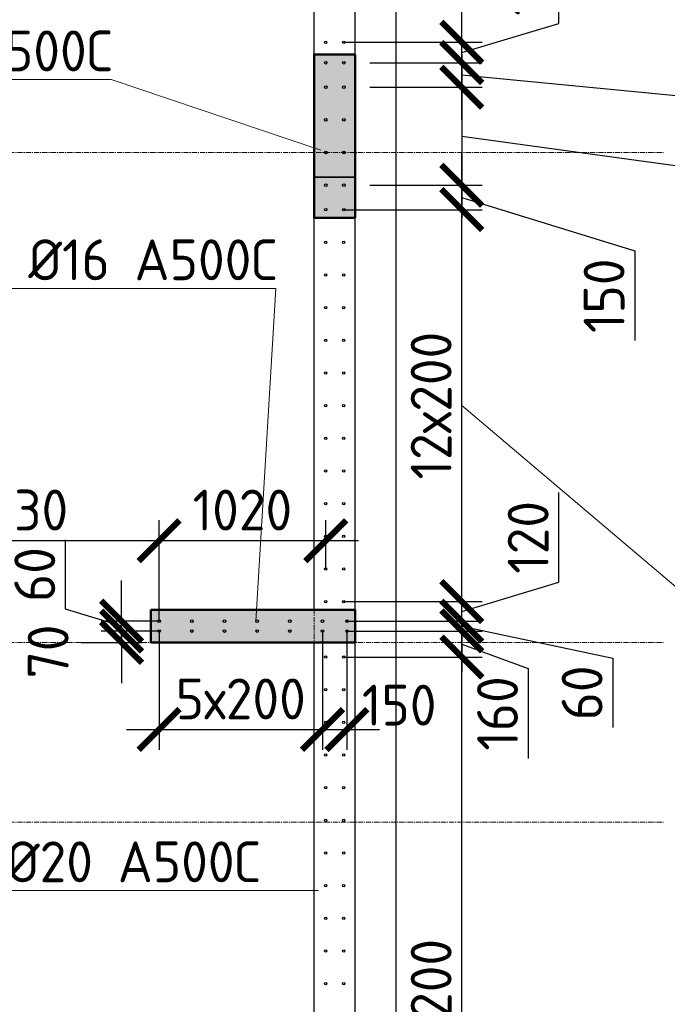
# Model space of a CAD drawing. Header units: millimetres. Extents: x 349531 to 1063351, y -131924 to 96186.
# Tile 225 of 230: x 1023006 to 1026970, y 44345 to 50375. Entities that reach past the tile are written whole.
import ezdxf
from ezdxf import colors
from ezdxf.entities.mleader import LeaderData, LeaderLine
from ezdxf.math import Vec2, Vec3

# ---------------------------------------------------------------- set-up
doc = ezdxf.new("R2010")
doc.units = ezdxf.units.MM
doc.linetypes.add('______5', pattern=[1100, 800, -100, 100, -100])
doc.linetypes.add('осевая', pattern=[50.8, 31.75, -6.35, 6.35, -6.35])
for name, color, linetype, lineweight in [('0 Фундамент', 5, 'Continuous', 30), ('Конструкции 0.5', 5, 'Continuous', 50), ('Оси', 40, '______5', 18), ('подоснова', 151, 'Continuous', 5), ('размер', 1, 'Continuous', 25), ('РАЗМЕРЫ', 1, 'Continuous', 9), ('СТЕНЫ', 3, 'Continuous', 30)]:
    doc.layers.add(name, color=color, linetype=linetype, lineweight=lineweight)
doc.styles.add('GOST-2.304_Type-B', font='GOST_Common.ttf')
doc.dimstyles.new('СПДС', dxfattribs={"dimscale": 100, "dimtxt": 2.5, "dimasz": 2.5, "dimexe": 1.25, "dimexo": 0, "dimtad": 1, "dimdec": 0, "dimtxsty": 'GOST-2.304_Type-B', "dimblk": 'ARCHTICK', "dimcen": 2.5, "dimdle": 2, "dimadec": 0, "dimazin": 2, "dimtfac": 0.75, "dimtdec": 0, "dimtmove": 1, "dimatfit": 3, "dimfxl": 1, "dimtolj": 1, "dimarcsym": 1})

# ---------------------------------------------------------------- blocks, each defined once
blk = doc.blocks.new('_None')
blk = doc.blocks.new('_ArchTick')
at = {"color": 0, "linetype": 'ByBlock', "const_width": 0.15}
blk.add_lwpolyline([(-0.5, -0.5), (0.5, 0.5)], dxfattribs=at)
blk = doc.blocks.new('*D182')
at = {"layer": 'DEFPOINTS', "color": 0, "transparency": 16777216}
for p in [(1023859.2, 47184.4), (1022129.3, 46691.4, -360), (1023859.2, 46691.4)]:
    blk.add_point(p, dxfattribs=at)
at = {"layer": 'РАЗМЕРЫ', "color": 0, "lineweight": -2, "transparency": 16777216}
for p, q in [((1022129.3, 46691.4), (1022129.3, 47309.4)), ((1023859.2, 46691.4), (1023859.2, 47309.4)), ((1021929.3, 47184.4), (1024059.2, 47184.4))]:
    blk.add_line(p, q, dxfattribs=at)
at = {"layer": 'РАЗМЕРЫ', "color": 0, "lineweight": -2, "transparency": 16777216, "xscale": 250, "yscale": 250, "zscale": 250, "rotation": 180}
blk.add_blockref('_ArchTick', (1022129.3, 47184.4), dxfattribs=at)
at = {"layer": 'РАЗМЕРЫ', "color": 0, "lineweight": -2, "transparency": 16777216, "xscale": 250, "yscale": 250, "zscale": 250}
blk.add_blockref('_ArchTick', (1023859.2, 47184.4), dxfattribs=at)
at = {"layer": 'РАЗМЕРЫ', "color": 0, "transparency": 16777216, "insert": (1022994.3, 47371.9), "char_height": 250, "attachment_point": 5, "style": 'GOST-2.304_Type-B'}
blk.add_mtext('\\A1;1730', dxfattribs=at)
blk = doc.blocks.new('*D218')
at = {"layer": 'DEFPOINTS', "color": 0, "transparency": 16777216}
for p in [(1025009.2, 46691.4), (1025711.8, 46691.4), (1025009.2, 46631)]:
    blk.add_point(p, dxfattribs=at)
at = {"layer": 'РАЗМЕРЫ', "color": 0, "lineweight": -2, "transparency": 16777216}
for p, q in [((1025711.8, 46691.4), (1025711.8, 46941.4)), ((1025009.2, 46691.4), (1025836.8, 46691.4)), ((1025711.8, 46631), (1025711.8, 46691.4)), ((1025711.8, 46631), (1025711.8, 46691.4)), ((1025009.2, 46631), (1025836.8, 46631)), ((1025711.8, 46661.2), (1026635.9, 46464.8)), ((1025711.8, 46631), (1025711.8, 46381)), ((1026635.9, 46464.8), (1026635.9, 46039.8))]:
    blk.add_line(p, q, dxfattribs=at)
at = {"layer": 'РАЗМЕРЫ', "color": 0, "lineweight": -2, "transparency": 16777216, "xscale": 250, "yscale": 250, "zscale": 250}
for p, rotation in [((1025711.8, 46691.4), 270), ((1025711.8, 46631), 90)]:
    blk.add_blockref('_ArchTick', p, dxfattribs=dict(at, rotation=rotation))
at = {"layer": 'РАЗМЕРЫ', "color": 0, "transparency": 16777216, "insert": (1026448.4, 46252.3), "char_height": 250, "attachment_point": 5, "rotation": 90, "style": 'GOST-2.304_Type-B'}
blk.add_mtext('\\A1;60', dxfattribs=at)
blk = doc.blocks.new('*D223')
at = {"layer": 'DEFPOINTS', "color": 0, "transparency": 16777216}
for p in [(1024989.5, 46471.4), (1025711.8, 46471.4), (1024989.5, 42071.4)]:
    blk.add_point(p, dxfattribs=at)
at = {"layer": 'РАЗМЕРЫ', "color": 0, "lineweight": -2, "transparency": 16777216}
for p, q in [((1025711.8, 41871.4), (1025711.8, 46671.4)), ((1024989.5, 46471.4), (1025836.8, 46471.4)), ((1024989.5, 42071.4), (1025836.8, 42071.4))]:
    blk.add_line(p, q, dxfattribs=at)
at = {"layer": 'РАЗМЕРЫ', "color": 0, "lineweight": -2, "transparency": 16777216, "xscale": 250, "yscale": 250, "zscale": 250}
for p, rotation in [((1025711.8, 46471.4), 90), ((1025711.8, 42071.4), 270)]:
    blk.add_blockref('_ArchTick', p, dxfattribs=dict(at, rotation=rotation))
at = {"layer": 'РАЗМЕРЫ', "color": 0, "transparency": 16777216, "insert": (1025524.3, 44271.4), "char_height": 250, "attachment_point": 5, "rotation": 90, "style": 'GOST-2.304_Type-B'}
blk.add_mtext('\\A1;22х200', dxfattribs=at)
blk = doc.blocks.new('*D224')
at = {"layer": 'DEFPOINTS', "color": 0, "transparency": 16777216}
for p in [(1025094.2, 46631), (1025711.8, 46631), (1024989.5, 46471.4)]:
    blk.add_point(p, dxfattribs=at)
at = {"layer": 'РАЗМЕРЫ', "color": 0, "lineweight": -2, "transparency": 16777216}
for p, q in [((1025711.8, 46271.4), (1025711.8, 46831)), ((1025094.2, 46631), (1025836.8, 46631)), ((1025711.8, 46551.2), (1026118.1, 46401.1)), ((1024989.5, 46471.4), (1025836.8, 46471.4)), ((1026118.1, 46401.1), (1026118.1, 45851.1))]:
    blk.add_line(p, q, dxfattribs=at)
at = {"layer": 'РАЗМЕРЫ', "color": 0, "lineweight": -2, "transparency": 16777216, "xscale": 250, "yscale": 250, "zscale": 250}
for p, rotation in [((1025711.8, 46631), 90), ((1025711.8, 46471.4), 270)]:
    blk.add_blockref('_ArchTick', p, dxfattribs=dict(at, rotation=rotation))
at = {"layer": 'РАЗМЕРЫ', "color": 0, "transparency": 16777216, "insert": (1025930.6, 46126.1), "char_height": 250, "attachment_point": 5, "rotation": 90, "style": 'GOST-2.304_Type-B'}
blk.add_mtext('\\A1;160', dxfattribs=at)
blk = doc.blocks.new('*D225')
at = {"layer": 'DEFPOINTS', "color": 0, "transparency": 16777216}
for p in [(1024989.5, 46811.4), (1025711.8, 46811.4), (1025009.2, 46691.4)]:
    blk.add_point(p, dxfattribs=at)
at = {"layer": 'РАЗМЕРЫ', "color": 0, "lineweight": -2, "transparency": 16777216}
for p, q in [((1026305.6, 46929.5), (1026305.6, 47479.5)), ((1025711.8, 46811.4), (1025711.8, 47061.4)), ((1025711.8, 46751.4), (1026305.6, 46929.5)), ((1024989.5, 46811.4), (1025836.8, 46811.4)), ((1025711.8, 46691.4), (1025711.8, 46811.4)), ((1025711.8, 46691.4), (1025711.8, 46811.4)), ((1025009.2, 46691.4), (1025836.8, 46691.4)), ((1025711.8, 46691.4), (1025711.8, 46441.4))]:
    blk.add_line(p, q, dxfattribs=at)
at = {"layer": 'РАЗМЕРЫ', "color": 0, "lineweight": -2, "transparency": 16777216, "xscale": 250, "yscale": 250, "zscale": 250}
for p, rotation in [((1025711.8, 46811.4), 270), ((1025711.8, 46691.4), 90)]:
    blk.add_blockref('_ArchTick', p, dxfattribs=dict(at, rotation=rotation))
at = {"layer": 'РАЗМЕРЫ', "color": 0, "transparency": 16777216, "insert": (1026118.1, 47204.5), "char_height": 250, "attachment_point": 5, "rotation": 90, "style": 'GOST-2.304_Type-B'}
blk.add_mtext('\\A1;120', dxfattribs=at)
blk = doc.blocks.new('*D226')
at = {"layer": 'DEFPOINTS', "color": 0, "transparency": 16777216}
for p in [(1024989.5, 49211.4), (1025711.8, 49211.4), (1024989.5, 46811.4)]:
    blk.add_point(p, dxfattribs=at)
at = {"layer": 'РАЗМЕРЫ', "color": 0, "lineweight": -2, "transparency": 16777216}
for p, q in [((1025711.8, 46611.4), (1025711.8, 49411.4)), ((1024989.5, 49211.4), (1025836.8, 49211.4)), ((1024989.5, 46811.4), (1025836.8, 46811.4))]:
    blk.add_line(p, q, dxfattribs=at)
at = {"layer": 'РАЗМЕРЫ', "color": 0, "lineweight": -2, "transparency": 16777216, "xscale": 250, "yscale": 250, "zscale": 250}
for p, rotation in [((1025711.8, 49211.4), 90), ((1025711.8, 46811.4), 270)]:
    blk.add_blockref('_ArchTick', p, dxfattribs=dict(at, rotation=rotation))
at = {"layer": 'РАЗМЕРЫ', "color": 0, "transparency": 16777216, "insert": (1025524.3, 48011.4), "char_height": 250, "attachment_point": 5, "rotation": 90, "style": 'GOST-2.304_Type-B'}
blk.add_mtext('\\A1;12х200', dxfattribs=at)
blk = doc.blocks.new('*D227')
at = {"layer": 'DEFPOINTS', "color": 0, "transparency": 16777216}
for p in [(1025149.9, 49361.4), (1025711.8, 49361.4), (1025149.9, 49211.4)]:
    blk.add_point(p, dxfattribs=at)
at = {"layer": 'РАЗМЕРЫ', "color": 0, "lineweight": -2, "transparency": 16777216}
for p, q in [((1025711.8, 49011.4), (1025711.8, 49561.4)), ((1025149.9, 49361.4), (1025836.8, 49361.4)), ((1025711.8, 49286.4), (1026770.4, 48959.2)), ((1025149.9, 49211.4), (1025836.8, 49211.4)), ((1026770.4, 48959.2), (1026770.4, 48409.2))]:
    blk.add_line(p, q, dxfattribs=at)
at = {"layer": 'РАЗМЕРЫ', "color": 0, "lineweight": -2, "transparency": 16777216, "xscale": 250, "yscale": 250, "zscale": 250}
for p, rotation in [((1025711.8, 49361.4), 90), ((1025711.8, 49211.4), 270)]:
    blk.add_blockref('_ArchTick', p, dxfattribs=dict(at, rotation=rotation))
at = {"layer": 'РАЗМЕРЫ', "color": 0, "transparency": 16777216, "insert": (1026582.9, 48684.2), "char_height": 250, "attachment_point": 5, "rotation": 90, "style": 'GOST-2.304_Type-B'}
blk.add_mtext('\\A1;150', dxfattribs=at)
blk = doc.blocks.new('*D228')
at = {"layer": 'DEFPOINTS', "color": 0, "transparency": 16777216}
for p in [(1025149.9, 50111.4), (1025711.8, 50111.4), (1025149.9, 49961.4)]:
    blk.add_point(p, dxfattribs=at)
at = {"layer": 'РАЗМЕРЫ', "color": 0, "lineweight": -2, "transparency": 16777216}
for p, q in [((1025711.8, 49761.4), (1025711.8, 50311.4)), ((1025149.9, 50111.4), (1025836.8, 50111.4)), ((1025711.8, 50036.4), (1027862, 49828.7)), ((1025149.9, 49961.4), (1025836.8, 49961.4)), ((1027862, 49828.7), (1027862, 49278.7))]:
    blk.add_line(p, q, dxfattribs=at)
at = {"layer": 'РАЗМЕРЫ', "color": 0, "lineweight": -2, "transparency": 16777216, "xscale": 250, "yscale": 250, "zscale": 250}
for p, rotation in [((1025711.8, 50111.4), 90), ((1025711.8, 49961.4), 270)]:
    blk.add_blockref('_ArchTick', p, dxfattribs=dict(at, rotation=rotation))
at = {"layer": 'РАЗМЕРЫ', "color": 0, "transparency": 16777216, "insert": (1027674.5, 49553.7), "char_height": 250, "attachment_point": 5, "rotation": 90, "style": 'GOST-2.304_Type-B'}
blk.add_mtext('\\A1;150', dxfattribs=at)
blk = doc.blocks.new('*D229')
at = {"layer": 'DEFPOINTS', "color": 0, "transparency": 16777216}
for p in [(1025308.4, 49961.4), (1025201.8, 49361.4), (1025711.8, 49361.4)]:
    blk.add_point(p, dxfattribs=at)
at = {"layer": 'РАЗМЕРЫ', "color": 0, "lineweight": -2, "transparency": 16777216}
for p, q in [((1025711.8, 50161.4), (1025711.8, 49161.4)), ((1025308.4, 49961.4), (1025836.8, 49961.4)), ((1025711.8, 49661.4), (1027432.6, 49423.9)), ((1027432.6, 49423.9), (1027432.6, 48473.9)), ((1025201.8, 49361.4), (1025836.8, 49361.4))]:
    blk.add_line(p, q, dxfattribs=at)
at = {"layer": 'РАЗМЕРЫ', "color": 0, "lineweight": -2, "transparency": 16777216, "xscale": 250, "yscale": 250, "zscale": 250}
for p, rotation in [((1025711.8, 49961.4), 90), ((1025711.8, 49361.4), 270)]:
    blk.add_blockref('_ArchTick', p, dxfattribs=dict(at, rotation=rotation))
at = {"layer": 'РАЗМЕРЫ', "color": 0, "transparency": 16777216, "insert": (1027245.1, 48948.9), "char_height": 250, "attachment_point": 5, "rotation": 90, "style": 'GOST-2.304_Type-B'}
blk.add_mtext('\\A1;3х200', dxfattribs=at)
blk = doc.blocks.new('*D230')
at = {"layer": 'DEFPOINTS', "color": 0, "transparency": 16777216}
for p in [(1024989.5, 50236.4), (1025711.8, 50236.4), (1025149.9, 50111.4)]:
    blk.add_point(p, dxfattribs=at)
at = {"layer": 'РАЗМЕРЫ', "color": 0, "lineweight": -2, "transparency": 16777216}
for p, q in [((1026305.6, 50352), (1026305.6, 50902)), ((1025711.8, 50236.4), (1025711.8, 50486.4)), ((1025711.8, 50173.9), (1026305.6, 50352)), ((1024989.5, 50236.4), (1025836.8, 50236.4)), ((1025711.8, 50111.4), (1025711.8, 50236.4)), ((1025711.8, 50111.4), (1025711.8, 50236.4)), ((1025149.9, 50111.4), (1025836.8, 50111.4)), ((1025711.8, 50111.4), (1025711.8, 49861.4))]:
    blk.add_line(p, q, dxfattribs=at)
at = {"layer": 'РАЗМЕРЫ', "color": 0, "lineweight": -2, "transparency": 16777216, "xscale": 250, "yscale": 250, "zscale": 250}
for p, rotation in [((1025711.8, 50236.4), 270), ((1025711.8, 50111.4), 90)]:
    blk.add_blockref('_ArchTick', p, dxfattribs=dict(at, rotation=rotation))
at = {"layer": 'РАЗМЕРЫ', "color": 0, "transparency": 16777216, "insert": (1026118.1, 50627), "char_height": 250, "attachment_point": 5, "rotation": 90, "style": 'GOST-2.304_Type-B'}
blk.add_mtext('\\A1;125', dxfattribs=at)
blk = doc.blocks.new('*D231')
at = {"layer": 'DEFPOINTS', "color": 0, "transparency": 16777216}
for p in [(1024989.5, 51836.4), (1025711.8, 51836.4), (1024989.5, 50236.4)]:
    blk.add_point(p, dxfattribs=at)
at = {"layer": 'РАЗМЕРЫ', "color": 0, "lineweight": -2, "transparency": 16777216}
for p, q in [((1025711.8, 50036.4), (1025711.8, 52036.4)), ((1024989.5, 51836.4), (1025836.8, 51836.4)), ((1024989.5, 50236.4), (1025836.8, 50236.4))]:
    blk.add_line(p, q, dxfattribs=at)
at = {"layer": 'РАЗМЕРЫ', "color": 0, "lineweight": -2, "transparency": 16777216, "xscale": 250, "yscale": 250, "zscale": 250}
for p, rotation in [((1025711.8, 51836.4), 90), ((1025711.8, 50236.4), 270)]:
    blk.add_blockref('_ArchTick', p, dxfattribs=dict(at, rotation=rotation))
at = {"layer": 'РАЗМЕРЫ', "color": 0, "transparency": 16777216, "insert": (1025524.3, 51036.4), "char_height": 250, "attachment_point": 5, "rotation": 90, "style": 'GOST-2.304_Type-B'}
blk.add_mtext('\\A1;8х200', dxfattribs=at)
blk = doc.blocks.new('оси2')
at = {"layer": 'Оси', "color": 16, "linetype": 'осевая', "lineweight": 0, "transparency": 33554687}
for p, q in [((1030445.5, 5465.4), (1030445.5, -20739.3)), ((979200, -1392.9), (1032582.1, -1392.9)), ((979200, -4392.9), (1032582.1, -4392.9)), ((979200, -5492.9), (1032582.1, -5492.9))]:
    blk.add_line(p, q, dxfattribs=at)
blk = doc.blocks.new('16арм')
at = {"layer": 'Конструкции 0.5', "lineweight": 0, "true_color": 0x939598, "transparency": 33554648}
h = blk.add_hatch(dxfattribs=at)
h.set_pattern_fill('ANSI35', color=252, scale=50)
h.paths.add_polyline_path([(1018409.3, 70374.9), (1018609.2, 70374.9), (1018609.2, 69124.9), (1018409.3, 69124.9)])
h.paths.add_polyline_path([(1024809.3, 70124.9), (1025059.3, 70124.9), (1025059.3, 69124.9), (1024809.3, 69124.9)])
h.paths.add_polyline_path([(1024809.2, 75074.9), (1025059.2, 75074.9), (1025059.2, 74074.9), (1024809.2, 74074.9)])
h.paths.add_polyline_path([(1023809.2, 79874.9), (1025059.3, 79874.9), (1025059.3, 79674.9), (1023809.2, 79674.9)])
h.paths.add_polyline_path([(1024809.2, 83274.9), (1025059.2, 83274.9), (1025059.2, 82274.9), (1024809.2, 82274.9)])
h.paths.add_polyline_path([(1024809.3, 86024.9), (1025059.2, 86024.9), (1025059.2, 85024.9), (1024809.3, 85024.9)])
h.paths.add_polyline_path([(1021609.2, 86024.9), (1022608.9, 86024.9), (1022608.9, 85774.9), (1021609.2, 85774.9)])
h.paths.add_polyline_path([(1017469.2, 86024.9), (1018469.2, 86024.9), (1018469.2, 85774.9), (1017469.2, 85774.9)])
h.paths.add_polyline_path([(1014609.2, 86024.9), (1014809.2, 86024.9), (1014809.2, 84774.9), (1014609.2, 84774.9)])
h.paths.add_polyline_path([(1009309.3, 86024.9), (1009509.3, 86024.9), (1009509.3, 84774.9), (1009309.3, 84774.9)])
h.paths.add_polyline_path([(994159.2, 86024.9), (995159.2, 86024.9), (995159.2, 85774.9), (994159.2, 85774.9)])
h.paths.add_polyline_path([(991159.2, 86024.9), (991359.2, 86024.9), (991359.2, 84774.9), (991159.2, 84774.9)])
h.paths.add_polyline_path([(986559.2, 86024.9), (986759.3, 86024.9), (986759.3, 84777.9), (986559.2, 84777.9)])
h.paths.add_polyline_path([(982109.3, 86024.9), (983098.2, 86024.9), (983098.2, 85774.9), (982109.3, 85774.9)])
h.paths.add_polyline_path([(977759.2, 86024.9), (978009.2, 86024.9), (978009.2, 85024.9), (977759.2, 85024.9)])
at = {"layer": 'Конструкции 0.5'}
for points in [[(1024809.2, 83274.9), (1025059.2, 83274.9), (1025059.2, 82274.9), (1024809.2, 82274.9)], [(1023809.2, 79874.9), (1025059.3, 79874.9), (1025059.3, 79674.9), (1023809.2, 79674.9)]]:
    blk.add_lwpolyline(points, close=True, dxfattribs=at)
blk = doc.blocks.new('стены техподполья')
at = {"layer": 'СТЕНЫ', "linetype": 'Continuous', "transparency": 33554687}
for p, q in [((503985.8, -17293.6), (503985.8, -393.6)), ((503735.8, -6543.6), (503735.8, -643.6)), ((503735.8, -3893.6), (503985.8, -3893.6)), ((503735.8, -3893.6), (503735.8, -3893.6)), ((503985.8, -3893.6), (503735.8, -3893.6)), ((503985.8, -3893.6), (503985.8, -3893.6)), ((502735.8, -6543.6), (503735.8, -6543.6)), ((502735.8, -6743.6), (502735.8, -6543.6)), ((502735.8, -6543.6), (502735.8, -6543.6)), ((503735.8, -6543.6), (503735.8, -6543.6)), ((502735.8, -6743.6), (502735.8, -6743.6)), ((502735.8, -6743.6), (503735.8, -6743.6)), ((503735.8, -17043.6), (503735.8, -6743.6)), ((503735.8, -6743.6), (503735.8, -6743.6))]:
    blk.add_line(p, q, dxfattribs=at)
blk = doc.blocks.new('*D505')
at = {"layer": 'DEFPOINTS', "color": 0, "transparency": 16777216}
for p in [(1023629.7, 46631), (1023859.2, 46631), (1023383.2, 46561.4, -360)]:
    blk.add_point(p, dxfattribs=at)
at = {"layer": 'размер', "color": 0, "lineweight": -2, "transparency": 16777216}
for p, q in [((1023629.7, 46631), (1023629.7, 46881)), ((1023859.2, 46631), (1023504.7, 46631)), ((1023629.7, 46561.4), (1023629.7, 46631)), ((1023383.2, 46561.4), (1023754.7, 46561.4)), ((1023629.7, 46561.4), (1023629.7, 46311.4))]:
    blk.add_line(p, q, dxfattribs=at)
at = {"layer": 'размер', "color": 0, "lineweight": -2, "transparency": 16777216, "xscale": 250, "yscale": 250, "zscale": 250}
for p, rotation in [((1023629.7, 46631), 270), ((1023629.7, 46561.4), 90)]:
    blk.add_blockref('_ArchTick', p, dxfattribs=dict(at, rotation=rotation))
at = {"layer": 'размер', "color": 0, "transparency": 16777216, "insert": (1023180.4, 46505.4), "char_height": 250, "attachment_point": 5, "rotation": 90, "style": 'GOST-2.304_Type-B'}
blk.add_mtext('\\A1;70', dxfattribs=at)
blk = doc.blocks.new('*D506')
at = {"layer": 'DEFPOINTS', "color": 0, "transparency": 16777216}
for p in [(1023629.7, 46691.4), (1023859.2, 46691.4), (1023859.2, 46631)]:
    blk.add_point(p, dxfattribs=at)
at = {"layer": 'размер', "color": 0, "lineweight": -2, "transparency": 16777216}
for p, q in [((1023286, 46764.3), (1023286, 47189.3)), ((1023629.7, 46691.4), (1023629.7, 46941.4)), ((1023629.7, 46661.2), (1023286, 46764.3)), ((1023859.2, 46691.4), (1023504.7, 46691.4)), ((1023629.7, 46631), (1023629.7, 46691.4)), ((1023629.7, 46631), (1023629.7, 46691.4)), ((1023859.2, 46631), (1023504.7, 46631)), ((1023629.7, 46631), (1023629.7, 46381))]:
    blk.add_line(p, q, dxfattribs=at)
at = {"layer": 'размер', "color": 0, "lineweight": -2, "transparency": 16777216, "xscale": 250, "yscale": 250, "zscale": 250}
for p, rotation in [((1023629.7, 46691.4), 270), ((1023629.7, 46631), 90)]:
    blk.add_blockref('_ArchTick', p, dxfattribs=dict(at, rotation=rotation))
at = {"layer": 'размер', "color": 0, "transparency": 16777216, "insert": (1023098.5, 46976.8), "char_height": 250, "attachment_point": 5, "rotation": 90, "style": 'GOST-2.304_Type-B'}
blk.add_mtext('\\A1;60', dxfattribs=at)
blk = doc.blocks.new('*D507')
at = {"layer": 'DEFPOINTS', "color": 0, "transparency": 16777216}
for p in [(1023859.2, 46631), (1024859.2, 46631), (1024859.2, 46027.8)]:
    blk.add_point(p, dxfattribs=at)
at = {"layer": 'размер', "color": 0, "lineweight": -2, "transparency": 16777216}
for p, q in [((1023859.2, 46631), (1023859.2, 45902.8)), ((1024859.2, 46631), (1024859.2, 45902.8)), ((1023659.2, 46027.8), (1025059.2, 46027.8))]:
    blk.add_line(p, q, dxfattribs=at)
at = {"layer": 'размер', "color": 0, "lineweight": -2, "transparency": 16777216, "xscale": 250, "yscale": 250, "zscale": 250, "rotation": 180}
blk.add_blockref('_ArchTick', (1023859.2, 46027.8), dxfattribs=at)
at = {"layer": 'размер', "color": 0, "lineweight": -2, "transparency": 16777216, "xscale": 250, "yscale": 250, "zscale": 250}
blk.add_blockref('_ArchTick', (1024859.2, 46027.8), dxfattribs=at)
at = {"layer": 'размер', "color": 0, "transparency": 16777216, "insert": (1024359.2, 46215.3), "char_height": 250, "attachment_point": 5, "style": 'GOST-2.304_Type-B'}
blk.add_mtext('\\A1;5х200', dxfattribs=at)
blk = doc.blocks.new('*D508')
at = {"layer": 'DEFPOINTS', "color": 0, "transparency": 16777216}
for p in [(1024859.2, 46631), (1025009.2, 46631), (1025009.2, 46027.8)]:
    blk.add_point(p, dxfattribs=at)
at = {"layer": 'размер', "color": 0, "lineweight": -2, "transparency": 16777216}
for p, q in [((1024859.2, 46631), (1024859.2, 45902.8)), ((1025009.2, 46631), (1025009.2, 45902.8)), ((1024659.2, 46027.8), (1025209.2, 46027.8))]:
    blk.add_line(p, q, dxfattribs=at)
at = {"layer": 'размер', "color": 0, "lineweight": -2, "transparency": 16777216, "xscale": 250, "yscale": 250, "zscale": 250, "rotation": 180}
blk.add_blockref('_ArchTick', (1024859.2, 46027.8), dxfattribs=at)
at = {"layer": 'размер', "color": 0, "lineweight": -2, "transparency": 16777216, "xscale": 250, "yscale": 250, "zscale": 250}
blk.add_blockref('_ArchTick', (1025009.2, 46027.8), dxfattribs=at)
at = {"layer": 'размер', "color": 0, "transparency": 16777216, "insert": (1025328.9, 46177.2), "char_height": 250, "attachment_point": 5, "style": 'GOST-2.304_Type-B'}
blk.add_mtext('\\A1;150', dxfattribs=at)
blk = doc.blocks.new('*D509')
at = {"layer": 'DEFPOINTS', "color": 0, "transparency": 16777216}
for p in [(1024879.2, 47184.4), (1024879.2, 47011.4), (1023859.2, 46691.4)]:
    blk.add_point(p, dxfattribs=at)
at = {"layer": 'РАЗМЕРЫ', "color": 0, "lineweight": -2, "transparency": 16777216}
for p, q in [((1023859.2, 46691.4), (1023859.2, 47309.4)), ((1024879.2, 47011.4), (1024879.2, 47309.4)), ((1023659.2, 47184.4), (1025079.2, 47184.4))]:
    blk.add_line(p, q, dxfattribs=at)
at = {"layer": 'РАЗМЕРЫ', "color": 0, "lineweight": -2, "transparency": 16777216, "xscale": 250, "yscale": 250, "zscale": 250, "rotation": 180}
blk.add_blockref('_ArchTick', (1023859.2, 47184.4), dxfattribs=at)
at = {"layer": 'РАЗМЕРЫ', "color": 0, "lineweight": -2, "transparency": 16777216, "xscale": 250, "yscale": 250, "zscale": 250}
blk.add_blockref('_ArchTick', (1024879.2, 47184.4), dxfattribs=at)
at = {"layer": 'РАЗМЕРЫ', "color": 0, "transparency": 16777216, "insert": (1024369.2, 47371.9), "char_height": 250, "attachment_point": 5, "style": 'GOST-2.304_Type-B'}
blk.add_mtext('\\A1;1020', dxfattribs=at)

msp = doc.modelspace()

# ---------------------------------------------------------------- linework, layer by layer
at = {"layer": '0 Фундамент'}
msp.add_lwpolyline([(977509.2, 35761.4), (1025309.3, 35761.4), (1025309.3, 53161.4), (1021359.3, 53161.4)], dxfattribs=at)
at = {"layer": 'РАЗМЕРЫ', "color": 8, "linetype": 'Continuous', "lineweight": 30}
for centre in [(1024879.2, 50236.4), (1024989.5, 50236.4), (1024879.2, 49011.4), (1024989.5, 49011.4), (1024879.2, 48811.4), (1024989.5, 48811.4), (1024879.2, 48611.4), (1024989.5, 48611.4), (1024879.2, 48411.4), (1024989.5, 48411.4), (1024879.2, 48211.4), (1024989.5, 48211.4), (1024879.2, 48011.4), (1024989.5, 48011.4), (1024879.2, 47811.4), (1024989.5, 47811.4), (1024879.2, 47611.4), (1024989.5, 47611.4), (1024879.2, 47411.4), (1024989.5, 47411.4), (1024879.2, 47211.4), (1024989.5, 47211.4), (1024879.2, 47011.4), (1024989.5, 47011.4), (1024879.2, 46811.4), (1024989.5, 46811.4), (1024879.2, 46471.4), (1024989.5, 46471.4), (1024879.2, 46271.4), (1024989.5, 46271.4), (1024879.2, 46071.4), (1024989.5, 46071.4), (1024879.2, 45871.4), (1024989.5, 45871.4), (1024879.2, 45671.4), (1024989.5, 45671.4), (1024879.2, 45471.4), (1024989.5, 45471.4), (1024879.2, 45271.4), (1024989.5, 45271.4), (1024879.2, 45071.4), (1024989.5, 45071.4), (1024879.2, 44871.4), (1024989.5, 44871.4), (1024879.2, 44671.4), (1024989.5, 44671.4), (1024879.2, 44471.4), (1024989.5, 44471.4)]:
    msp.add_circle(centre, 7, dxfattribs=at)
at = {"layer": 'РАЗМЕРЫ', "color": 4, "linetype": 'Continuous', "lineweight": 30}
for centre in [(1024879.2, 50111.4), (1024989.5, 50111.4), (1024879.2, 49961.4), (1024989.5, 49961.4), (1024879.2, 49761.4), (1024989.5, 49761.4), (1024879.2, 49561.4), (1024989.5, 49561.4), (1024879.2, 49361.4), (1024989.5, 49361.4), (1024879.2, 49211.4), (1024989.5, 49211.4), (1023859.2, 46691.4), (1024059.2, 46691.4), (1024259.2, 46691.4), (1024459.2, 46691.4), (1024659.2, 46691.4), (1024859.2, 46691.4), (1025009.2, 46691.4), (1023859.2, 46631), (1024059.2, 46631), (1024259.2, 46631), (1024459.2, 46631), (1024659.2, 46631), (1024859.2, 46631), (1025009.2, 46631)]:
    msp.add_circle(centre, 8, dxfattribs=at)
at = {"layer": 'СТЕНЫ', "color": 252, "lineweight": 0, "true_color": 0x939598}
msp.add_lwpolyline([(1025059.2, 49161.4), (1024809.2, 49161.4), (1024809.2, 50161.4), (1025059.2, 50161.4)], close=True, dxfattribs=at)
for points in [[(1025059.2, 46761.4), (1025059.2, 46561.4), (1023809.2, 46561.4), (1023809.2, 46761.4)], [(1025059.2, 46561.4), (1023809.2, 46561.4), (1023809.2, 46761.4), (1025059.2, 46761.4)]]:
    msp.add_lwpolyline(points, dxfattribs=at)

# ---------------------------------------------------------------- block references
at = {"layer": 'Конструкции 0.5'}
for name, p in [('стены техподполья', (521073.4, 53304.9, 360)), ('16арм', (0, -33113.5, 360))]:
    msp.add_blockref(name, p, dxfattribs=at)
at = {"layer": 'РАЗМЕРЫ'}
msp.add_blockref('оси2', (-5636.2, 50954.2, -360), dxfattribs=at)

# ---------------------------------------------------------------- dimensions: what is measured, and where the dimension line sits
at = {"layer": 'размер'}
dim = msp.add_linear_dim(base=(1023629.7, 46691.4), p1=(1023859.2, 46631), p2=(1023859.2, 46691.4), angle=90, dimstyle='СПДС', dxfattribs=at)
dim.commit()
dim.dimension.update_dxf_attribs({"geometry": '*D506', "text_midpoint": (1023098.5, 46826.8)})
dim = msp.add_linear_dim(base=(1023629.7, 46631), p1=(1023383.2, 46561.4, -360), p2=(1023859.2, 46631), angle=90, dimstyle='СПДС', dxfattribs=at)
dim.commit()
dim.dimension.update_dxf_attribs({"geometry": '*D505', "text_midpoint": (1023367.9, 46505.4), "dimtype": 160})
dim = msp.add_linear_dim(base=(1024859.2, 46027.8), p1=(1023859.2, 46631), p2=(1024859.2, 46631), text='5х200', dimstyle='СПДС', dxfattribs=at)
dim.commit()
dim.dimension.update_dxf_attribs({"geometry": '*D507', "text_midpoint": (1024359.2, 46027.8), "dimtype": 160})
dim = msp.add_linear_dim(base=(1025009.2, 46027.8), p1=(1024859.2, 46631), p2=(1025009.2, 46631), dimstyle='СПДС', dxfattribs=at)
dim.commit()
dim.dimension.update_dxf_attribs({"geometry": '*D508', "text_midpoint": (1025328.9, 45989.7), "dimtype": 160})
at = {"layer": 'РАЗМЕРЫ'}
for base, p1, p2, text, picture, middle in [((1025711.8, 51836.4), (1024989.5, 50236.4), (1024989.5, 51836.4), '8х200', '*D231', (1025524.3, 51036.4)), ((1025711.8, 49211.4), (1024989.5, 46811.4), (1024989.5, 49211.4), '12х200', '*D226', (1025524.3, 48011.4)), ((1025711.8, 46471.4), (1024989.5, 42071.4), (1024989.5, 46471.4), '22х200', '*D223', (1025524.3, 44271.4))]:
    dim = msp.add_linear_dim(base=base, p1=p1, p2=p2, angle=90, text=text, dimstyle='СПДС', dxfattribs=at)
    dim.commit()
    dim.dimension.update_dxf_attribs({"geometry": picture, "text_midpoint": middle})
for base, p1, p2, picture, middle in [((1025711.8, 50236.4), (1025149.9, 50111.4), (1024989.5, 50236.4), '*D230', (1026118.1, 50414.5)), ((1025711.8, 46811.4), (1025009.2, 46691.4), (1024989.5, 46811.4), '*D225', (1026118.1, 46992))]:
    dim = msp.add_linear_dim(base=base, p1=p1, p2=p2, angle=90, dimstyle='СПДС', dxfattribs=at)
    dim.commit()
    dim.dimension.update_dxf_attribs({"geometry": picture, "text_midpoint": middle})
for base, p1, p2, picture, middle in [((1025711.8, 50111.4), (1025149.9, 49961.4), (1025149.9, 50111.4), '*D228', (1027862, 49766.2)), ((1025711.8, 49361.4), (1025149.9, 49211.4), (1025149.9, 49361.4), '*D227', (1026770.4, 48896.7)), ((1025711.8, 46691.4), (1025009.2, 46631), (1025009.2, 46691.4), '*D218', (1026635.9, 46402.3)), ((1025711.8, 46631), (1024989.5, 46471.4), (1025094.2, 46631), '*D224', (1026118.1, 46338.6))]:
    dim = msp.add_linear_dim(base=base, p1=p1, p2=p2, angle=90, dimstyle='СПДС', dxfattribs=at)
    dim.commit()
    dim.dimension.update_dxf_attribs({"geometry": picture, "text_midpoint": middle, "dimtype": 160})
dim = msp.add_linear_dim(base=(1025711.8, 49361.4), p1=(1025308.4, 49961.4), p2=(1025201.8, 49361.4), angle=90, text='3х200', dimstyle='СПДС', dxfattribs=at)
dim.commit()
dim.dimension.update_dxf_attribs({"geometry": '*D229', "text_midpoint": (1027432.6, 49361.4), "dimtype": 160})
for base, p1, p2, picture, middle in [((1023859.2, 47184.4), (1022129.3, 46691.4, -360), (1023859.2, 46691.4), '*D182', (1022994.3, 47371.9)), ((1024879.2, 47184.4), (1023859.2, 46691.4), (1024879.2, 47011.4), '*D509', (1024369.2, 47371.9))]:
    dim = msp.add_linear_dim(base=base, p1=p1, p2=p2, dimstyle='СПДС', dxfattribs=at)
    dim.commit()
    dim.dimension.update_dxf_attribs({"geometry": picture, "text_midpoint": middle})

# ---------------------------------------------------------------- leaders
at = {"layer": 'подоснова', "color": 4, "ltscale": 0.3}
ml = msp.add_multileader_mtext('Standard', dxfattribs=at)
ml.set_content('{\\C2;поз.1 %%C16 А500С }', color=4, style='GOST-2.304_Type-B')
ml.set_leader_properties(color=256, linetype='ByLayer', lineweight=15)
ml.set_arrow_properties(name='NONE')
ml.build(insert=Vec2(0, 0))
ml.multileader.update_dxf_attribs({"text_left_attachment_type": 6, "text_right_attachment_type": 6, "dogleg_length": 0.1, "arrow_head_size": 18})
ctx = ml.context
ctx.base_point, ctx.char_height, ctx.arrow_head_size, ctx.landing_gap_size, ctx.plane_origin = Vec3(1021241.7, 50008.6), 250, 18, 20, Vec3(1029226.6, 51461.9)
ctx.left_attachment, ctx.right_attachment, ctx.text_align_type = 6, 6, 1
notes = []
notes.append((ctx, [(0, (1, 1, 0), (1023565.5, 50008.6), (-1, 0), 0.1, [(0, [(1024849.9, 49575.6)], 0, [])])]))
ctx.mtext.insert, ctx.mtext.width, ctx.mtext.alignment, ctx.mtext.flow_direction = Vec3(1022403.5, 50308.6), 4075.871, 2, 5
ml = msp.add_multileader_mtext('Standard', dxfattribs=at)
ml.set_content('{\\C2;поз.1 %%C16 А500С }', color=4, style='GOST-2.304_Type-B')
ml.set_leader_properties(color=256, linetype='ByLayer', lineweight=15)
ml.set_arrow_properties(name='NONE')
ml.build(insert=Vec2(0, 0))
ml.multileader.update_dxf_attribs({"text_left_attachment_type": 6, "text_right_attachment_type": 6, "dogleg_length": 0.1, "arrow_head_size": 18})
ctx = ml.context
ctx.base_point, ctx.char_height, ctx.arrow_head_size, ctx.landing_gap_size, ctx.plane_origin = Vec3(1022249.4, 48729.4), 250, 18, 20, Vec3(1029209.1, 48588.4)
ctx.left_attachment, ctx.right_attachment, ctx.text_align_type = 6, 6, 1
notes.append((ctx, [(0, (1, 1, 0), (1024573.2, 48729.4), (-1, 0), 0.1, [(0, [(1024451.2, 46691.4)], 0, [])])]))
ctx.mtext.insert, ctx.mtext.width, ctx.mtext.alignment, ctx.mtext.flow_direction = Vec3(1023411.3, 49029.4), 4075.871, 2, 5
ml = msp.add_multileader_mtext('Standard', dxfattribs=at)
ml.set_content('{\\C2;поз.5 %%C12 А500С }', color=4, style='GOST-2.304_Type-B')
ml.set_leader_properties(color=256, linetype='ByLayer', lineweight=15)
ml.set_arrow_properties(name='NONE')
ml.build(insert=Vec2(0, 0))
ml.multileader.update_dxf_attribs({"text_left_attachment_type": 6, "text_right_attachment_type": 6, "dogleg_length": 0.1, "arrow_head_size": 18})
ctx = ml.context
ctx.base_point, ctx.char_height, ctx.arrow_head_size, ctx.landing_gap_size, ctx.plane_origin = Vec3(1027338.2, 46631.7, 360), 250, 18, 20, Vec3(1032088.5, 47626.3, 360)
ctx.left_attachment, ctx.right_attachment, ctx.text_align_type = 6, 6, 1
notes.append((ctx, [(1, (1, 1, 0), (1027338.1, 46631.7, 360), (1, 0), 0.1, [(0, [(1025711.8, 48011.4, 360)], 0, [])])]))
ctx.mtext.insert, ctx.mtext.width, ctx.mtext.alignment, ctx.mtext.flow_direction = Vec3(1028525, 46931.7, 360), 4075.871, 2, 5
ml = msp.add_multileader_mtext('Standard', dxfattribs=at)
ml.set_content('{\\C2;поз.2 %%C20 А500С }', color=4, style='GOST-2.304_Type-B')
ml.set_leader_properties(color=256, linetype='ByLayer', lineweight=15)
ml.set_arrow_properties(name='NONE')
ml.build(insert=Vec2(0, 0))
ml.multileader.update_dxf_attribs({"text_left_attachment_type": 6, "text_right_attachment_type": 6, "dogleg_length": 0.1, "arrow_head_size": 18})
ctx = ml.context
ctx.base_point, ctx.char_height, ctx.arrow_head_size, ctx.landing_gap_size, ctx.plane_origin = Vec3(1022057.8, 45042.6), 250, 18, 20, Vec3(1027315.6, 45946.6)
ctx.left_attachment, ctx.right_attachment, ctx.text_align_type = 6, 6, 1
notes.append((ctx, [(1, (1, 1, 0), (1022057.7, 45042.6), (1, 0), 0.1, [(1, [(1022129.3, 46643.5), (1022141.8, 46691.9)], 0, [])])]))
ctx.mtext.insert, ctx.mtext.width, ctx.mtext.alignment, ctx.mtext.flow_direction = Vec3(1023269.7, 45342.6), 4075.871, 2, 5
for ctx, leaders in notes:
    for number, flags, end, landing, length, lines in leaders:
        leader = LeaderData()
        leader.index, (leader.has_last_leader_line, leader.has_dogleg_vector, leader.attachment_direction) = number, flags
        leader.last_leader_point, leader.dogleg_vector, leader.dogleg_length = Vec3(end), Vec3(landing), length
        for number, points, colour, breaks in lines:
            line = LeaderLine()
            line.index, line.vertices, line.color, line.breaks = number, Vec3.list(points), colors.encode_raw_color(colour), breaks
            leader.lines.append(line)
        ctx.leaders.append(leader)

doc.saveas('drawing.dxf')
